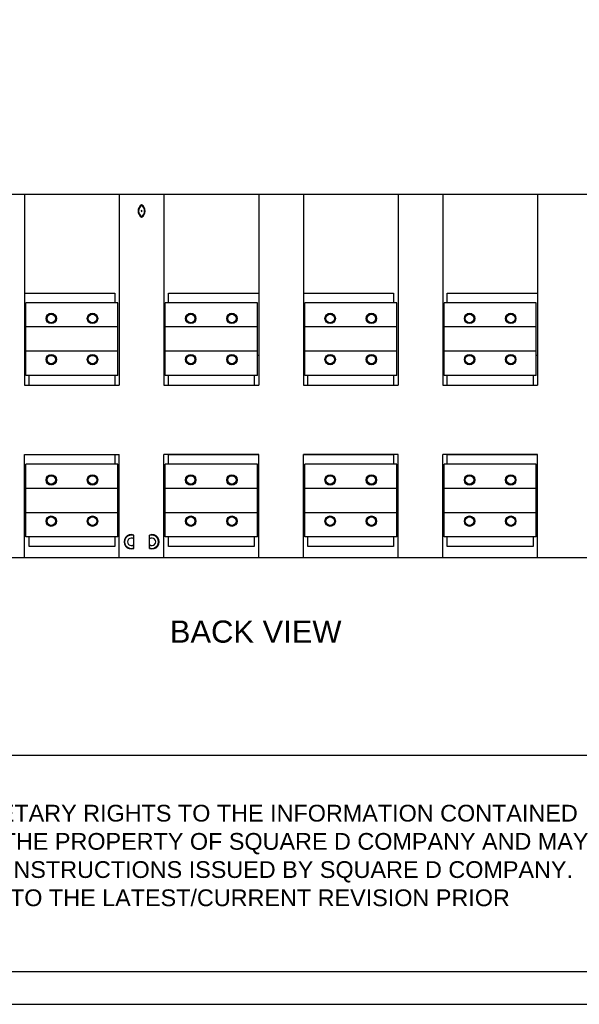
# Model space of a CAD drawing. Extents: x 0 to 17, y 0 to 11.
# Tile 1 of 29: x 3.4 to 6.5, y 0 to 5.3. Entities that reach past the tile are written whole.
import ezdxf
from ezdxf.enums import TextEntityAlignment as Align

# ---------------------------------------------------------------- set-up
doc = ezdxf.new("R2010")
doc.units = 0
doc.header["$LTSCALE"] = 0.935
doc.layers.get('0').update_dxf_attribs({"linetype": 'CONTINUOUS'})
doc.styles.add('TEXTSTYLE_0', font='arial.ttf', dxfattribs={"width": 0.8})

msp = doc.modelspace()

# ---------------------------------------------------------------- linework, layer by layer
at = {"color": 7, "linetype": 'CONTINUOUS'}
for p, q in [((0.9824444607, 4.3883569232), (7.2344129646, 4.3883569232)), ((3.4748985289, 4.3883569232), (3.4748985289, 3.3539081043)), ((3.9873657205, 4.3883569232), (3.9873657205, 3.3539081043)), ((4.2294917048, 4.3883569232), (4.2294917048, 3.3539081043)), ((4.7419588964, 4.3883569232), (4.7419588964, 3.3539081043)), ((4.9840848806, 4.3883569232), (4.9840848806, 3.3539081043)), ((5.4965520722, 4.3883569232), (5.4965520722, 3.3539081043)), ((5.7386780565, 4.3883569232), (5.7386780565, 3.3539081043)), ((6.2511452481, 4.3883569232), (6.2511452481, 3.3539081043)), ((3.4748985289, 3.8525957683), (3.9630875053, 3.8525957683)), ((3.9630875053, 3.8525957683), (3.9630875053, 3.80010233)), ((4.25376992, 3.80010233), (4.25376992, 3.8525957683)), ((4.25376992, 3.8525957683), (4.7419588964, 3.8525957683)), ((4.9840848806, 3.8525957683), (5.472273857, 3.8525957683)), ((5.472273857, 3.8525957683), (5.472273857, 3.80010233)), ((5.7629562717, 3.8525957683), (6.2511452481, 3.8525957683)), ((5.7629562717, 3.80010233), (5.7629562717, 3.8525957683)), ((3.4817882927, 3.4064015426), (3.4817882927, 3.80010233)), ((3.9804759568, 3.80010233), (3.4817882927, 3.80010233)), ((3.9804759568, 3.4064015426), (3.9804759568, 3.80010233)), ((4.2363814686, 3.4064015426), (4.2363814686, 3.80010233)), ((4.7350691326, 3.80010233), (4.2363814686, 3.80010233)), ((4.7350691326, 3.4064015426), (4.7350691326, 3.80010233)), ((5.4896623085, 3.80010233), (4.9909746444, 3.80010233)), ((4.9909746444, 3.4064015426), (4.9909746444, 3.80010233)), ((5.4896623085, 3.4064015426), (5.4896623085, 3.80010233)), ((6.2442554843, 3.80010233), (5.7455678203, 3.80010233)), ((5.7455678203, 3.4064015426), (5.7455678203, 3.80010233)), ((6.2442554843, 3.4064015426), (6.2442554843, 3.80010233)), ((3.9804759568, 3.6688687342), (3.4817882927, 3.6688687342)), ((4.7350691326, 3.6688687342), (4.2363814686, 3.6688687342)), ((5.4896623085, 3.6688687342), (4.9909746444, 3.6688687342)), ((6.2442554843, 3.6688687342), (5.7455678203, 3.6688687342)), ((3.9804759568, 3.5376351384), (3.4817882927, 3.5376351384)), ((4.7350691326, 3.5376351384), (4.2363814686, 3.5376351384)), ((5.4896623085, 3.5376351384), (4.9909746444, 3.5376351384)), ((6.2442554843, 3.5376351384), (5.7455678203, 3.5376351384)), ((3.4817882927, 3.5146692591), (3.4748985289, 3.5146692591)), ((4.7419588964, 3.5146692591), (4.7350691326, 3.5146692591)), ((4.9909746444, 3.5146692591), (4.9840848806, 3.5146692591)), ((6.2511452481, 3.5146692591), (6.2442554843, 3.5146692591)), ((3.9804759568, 3.4064015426), (3.4817882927, 3.4064015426)), ((3.4991767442, 3.3539081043), (3.4991767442, 3.4064015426)), ((3.9630875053, 3.4064015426), (3.9630875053, 3.3539081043)), ((4.7350691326, 3.4064015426), (4.2363814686, 3.4064015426)), ((4.25376992, 3.3539081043), (4.25376992, 3.4064015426)), ((4.7176806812, 3.4064015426), (4.7176806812, 3.3539081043)), ((5.4896623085, 3.4064015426), (4.9909746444, 3.4064015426)), ((5.0083630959, 3.3539081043), (5.0083630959, 3.4064015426)), ((5.472273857, 3.4064015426), (5.472273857, 3.3539081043)), ((6.2442554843, 3.4064015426), (5.7455678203, 3.4064015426)), ((5.7629562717, 3.3539081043), (5.7629562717, 3.4064015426)), ((6.2268670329, 3.4064015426), (6.2268670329, 3.3539081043)), ((3.4748985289, 3.3539081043), (3.9873657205, 3.3539081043)), ((4.2294917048, 3.3539081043), (4.7419588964, 3.3539081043)), ((4.9840848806, 3.3539081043), (5.4965520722, 3.3539081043)), ((5.7386780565, 3.3539081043), (6.2511452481, 3.3539081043)), ((3.4748985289, 2.4198529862), (3.4748985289, 2.9782519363)), ((3.4748985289, 2.9782519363), (3.9873657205, 2.9782519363)), ((3.4748985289, 2.9775957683), (3.9630875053, 2.9775957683)), ((3.9630875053, 2.9775957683), (3.9630875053, 2.92510233)), ((3.9873657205, 2.4198529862), (3.9873657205, 2.9782519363)), ((4.7419588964, 2.9782519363), (4.2294917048, 2.9782519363)), ((4.2294917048, 2.4198529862), (4.2294917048, 2.9782519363)), ((4.25376992, 2.9775957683), (4.7419588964, 2.9775957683)), ((4.25376992, 2.92510233), (4.25376992, 2.9775957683)), ((4.7419588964, 2.4198529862), (4.7419588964, 2.9782519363)), ((5.4965520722, 2.9782519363), (4.9840848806, 2.9782519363)), ((4.9840848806, 2.4198529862), (4.9840848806, 2.9782519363)), ((4.9840848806, 2.9775957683), (5.472273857, 2.9775957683)), ((5.472273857, 2.9775957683), (5.472273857, 2.92510233)), ((5.4965520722, 2.4198529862), (5.4965520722, 2.9782519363)), ((6.2511452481, 2.9782519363), (5.7386780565, 2.9782519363)), ((5.7386780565, 2.4198529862), (5.7386780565, 2.9782519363)), ((5.7629562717, 2.9775957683), (6.2511452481, 2.9775957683)), ((5.7629562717, 2.92510233), (5.7629562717, 2.9775957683)), ((6.2511452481, 2.4198529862), (6.2511452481, 2.9782519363)), ((3.4817882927, 2.5314015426), (3.4817882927, 2.92510233)), ((3.9804759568, 2.92510233), (3.4817882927, 2.92510233)), ((3.9804759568, 2.5314015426), (3.9804759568, 2.92510233)), ((4.7350691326, 2.92510233), (4.2363814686, 2.92510233)), ((4.2363814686, 2.5314015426), (4.2363814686, 2.92510233)), ((4.7350691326, 2.5314015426), (4.7350691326, 2.92510233)), ((5.4896623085, 2.92510233), (4.9909746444, 2.92510233)), ((4.9909746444, 2.5314015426), (4.9909746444, 2.92510233)), ((5.4896623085, 2.5314015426), (5.4896623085, 2.92510233)), ((6.2442554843, 2.92510233), (5.7455678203, 2.92510233)), ((5.7455678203, 2.5314015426), (5.7455678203, 2.92510233)), ((6.2442554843, 2.5314015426), (6.2442554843, 2.92510233)), ((3.9804759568, 2.7938687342), (3.4817882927, 2.7938687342)), ((4.7350691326, 2.7938687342), (4.2363814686, 2.7938687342)), ((5.4896623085, 2.7938687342), (4.9909746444, 2.7938687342)), ((6.2442554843, 2.7938687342), (5.7455678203, 2.7938687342)), ((3.4817882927, 2.6396692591), (3.4748985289, 2.6396692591)), ((3.9804759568, 2.6626351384), (3.4817882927, 2.6626351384)), ((4.7350691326, 2.6626351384), (4.2363814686, 2.6626351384)), ((4.7419588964, 2.6396692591), (4.7350691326, 2.6396692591)), ((4.9909746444, 2.6396692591), (4.9840848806, 2.6396692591)), ((5.4896623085, 2.6626351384), (4.9909746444, 2.6626351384)), ((6.2442554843, 2.6626351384), (5.7455678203, 2.6626351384)), ((6.2511452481, 2.6396692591), (6.2442554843, 2.6396692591)), ((3.9804759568, 2.5314015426), (3.4817882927, 2.5314015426)), ((3.4991767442, 2.4789081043), (3.4991767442, 2.5314015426)), ((3.9630875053, 2.5314015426), (3.9630875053, 2.4789081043)), ((4.065777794, 2.4684794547), (4.065777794, 2.5418301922)), ((4.1510796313, 2.4684794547), (4.1510796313, 2.5418301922)), ((4.7350691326, 2.5314015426), (4.2363814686, 2.5314015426)), ((4.25376992, 2.4789081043), (4.25376992, 2.5314015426)), ((4.7176806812, 2.5314015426), (4.7176806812, 2.4789081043)), ((5.4896623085, 2.5314015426), (4.9909746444, 2.5314015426)), ((5.0083630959, 2.4789081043), (5.0083630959, 2.5314015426)), ((5.472273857, 2.5314015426), (5.472273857, 2.4789081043)), ((6.2442554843, 2.5314015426), (5.7455678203, 2.5314015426)), ((5.7629562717, 2.4789081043), (5.7629562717, 2.5314015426)), ((6.2268670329, 2.5314015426), (6.2268670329, 2.4789081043)), ((3.9630875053, 2.4789081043), (3.4991767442, 2.4789081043)), ((4.7176806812, 2.4789081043), (4.25376992, 2.4789081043)), ((5.472273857, 2.4789081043), (5.0083630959, 2.4789081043)), ((6.2268670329, 2.4789081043), (5.7629562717, 2.4789081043)), ((1.0606644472, 2.4198529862), (7.1561929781, 2.4198529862)), ((0, 0), (17, 0))]:
    msp.add_line(p, q, dxfattribs=at)
at = {"color": 4, "linetype": 'CONTINUOUS'}
msp.add_line((0.2175, 1.3495840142), (16.7621628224, 1.3495840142), dxfattribs=at)
at = {"color": 7, "linetype": 'CONTINUOUS'}
for centre, radius in [((3.6195835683, 3.7148004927), 0.0282152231), ((3.6195835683, 3.7148004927), 0.0262467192), ((3.6195835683, 3.7148004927), 0.0229658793), ((3.8426806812, 3.7148004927), 0.0282152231), ((3.8426806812, 3.7148004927), 0.0262467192), ((3.8426806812, 3.7148004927), 0.0229658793), ((4.3741767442, 3.7148004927), 0.0282152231), ((4.3741767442, 3.7148004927), 0.0262467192), ((4.3741767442, 3.7148004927), 0.0229658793), ((4.597273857, 3.7148004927), 0.0282152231), ((4.597273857, 3.7148004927), 0.0262467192), ((4.597273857, 3.7148004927), 0.0229658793), ((5.12876992, 3.7148004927), 0.0282152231), ((5.12876992, 3.7148004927), 0.0262467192), ((5.12876992, 3.7148004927), 0.0229658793), ((5.3518670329, 3.7148004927), 0.0282152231), ((5.3518670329, 3.7148004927), 0.0262467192), ((5.3518670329, 3.7148004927), 0.0229658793), ((5.8833630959, 3.7148004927), 0.0282152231), ((5.8833630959, 3.7148004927), 0.0262467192), ((5.8833630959, 3.7148004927), 0.0229658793), ((6.1064602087, 3.7148004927), 0.0282152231), ((6.1064602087, 3.7148004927), 0.0262467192), ((6.1064602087, 3.7148004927), 0.0229658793), ((3.6195835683, 3.4917033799), 0.0282152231), ((3.8426806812, 3.4917033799), 0.0282152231), ((4.3741767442, 3.4917033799), 0.0282152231), ((4.597273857, 3.4917033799), 0.0282152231), ((5.12876992, 3.4917033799), 0.0282152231), ((5.3518670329, 3.4917033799), 0.0282152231), ((5.8833630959, 3.4917033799), 0.0282152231), ((6.1064602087, 3.4917033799), 0.0282152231), ((3.6195835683, 3.4917033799), 0.0262467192), ((3.6195835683, 3.4917033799), 0.0229658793), ((3.8426806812, 3.4917033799), 0.0262467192), ((3.8426806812, 3.4917033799), 0.0229658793), ((4.3741767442, 3.4917033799), 0.0262467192), ((4.3741767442, 3.4917033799), 0.0229658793), ((4.597273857, 3.4917033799), 0.0262467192), ((4.597273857, 3.4917033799), 0.0229658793), ((5.12876992, 3.4917033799), 0.0262467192), ((5.12876992, 3.4917033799), 0.0229658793), ((5.3518670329, 3.4917033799), 0.0262467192), ((5.3518670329, 3.4917033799), 0.0229658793), ((5.8833630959, 3.4917033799), 0.0262467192), ((5.8833630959, 3.4917033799), 0.0229658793), ((6.1064602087, 3.4917033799), 0.0262467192), ((6.1064602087, 3.4917033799), 0.0229658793), ((3.6195835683, 2.8398004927), 0.0282152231), ((3.6195835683, 2.8398004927), 0.0262467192), ((3.6195835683, 2.8398004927), 0.0229658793), ((3.8426806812, 2.8398004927), 0.0282152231), ((3.8426806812, 2.8398004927), 0.0262467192), ((3.8426806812, 2.8398004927), 0.0229658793), ((4.3741767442, 2.8398004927), 0.0282152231), ((4.3741767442, 2.8398004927), 0.0262467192), ((4.3741767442, 2.8398004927), 0.0229658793), ((4.597273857, 2.8398004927), 0.0282152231), ((4.597273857, 2.8398004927), 0.0262467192), ((4.597273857, 2.8398004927), 0.0229658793), ((5.12876992, 2.8398004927), 0.0282152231), ((5.12876992, 2.8398004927), 0.0262467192), ((5.12876992, 2.8398004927), 0.0229658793), ((5.3518670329, 2.8398004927), 0.0282152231), ((5.3518670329, 2.8398004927), 0.0262467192), ((5.3518670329, 2.8398004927), 0.0229658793), ((5.8833630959, 2.8398004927), 0.0282152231), ((5.8833630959, 2.8398004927), 0.0262467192), ((5.8833630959, 2.8398004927), 0.0229658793), ((6.1064602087, 2.8398004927), 0.0282152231), ((6.1064602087, 2.8398004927), 0.0262467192), ((6.1064602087, 2.8398004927), 0.0229658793), ((3.6195835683, 2.6167033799), 0.0282152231), ((3.6195835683, 2.6167033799), 0.0262467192), ((3.6195835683, 2.6167033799), 0.0229658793), ((3.8426806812, 2.6167033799), 0.0282152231), ((3.8426806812, 2.6167033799), 0.0262467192), ((3.8426806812, 2.6167033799), 0.0229658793), ((4.3741767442, 2.6167033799), 0.0282152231), ((4.3741767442, 2.6167033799), 0.0262467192), ((4.3741767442, 2.6167033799), 0.0229658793), ((4.597273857, 2.6167033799), 0.0282152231), ((4.597273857, 2.6167033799), 0.0262467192), ((4.597273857, 2.6167033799), 0.0229658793), ((5.12876992, 2.6167033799), 0.0282152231), ((5.12876992, 2.6167033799), 0.0262467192), ((5.12876992, 2.6167033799), 0.0229658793), ((5.3518670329, 2.6167033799), 0.0282152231), ((5.3518670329, 2.6167033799), 0.0262467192), ((5.3518670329, 2.6167033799), 0.0229658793), ((5.8833630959, 2.6167033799), 0.0282152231), ((5.8833630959, 2.6167033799), 0.0262467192), ((5.8833630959, 2.6167033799), 0.0229658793), ((6.1064602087, 2.6167033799), 0.0282152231), ((6.1064602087, 2.6167033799), 0.0262467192), ((6.1064602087, 2.6167033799), 0.0229658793)]:
    msp.add_circle(centre, radius, dxfattribs=at)
for centre, radius, start, end in [((4.128113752, 4.2964934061), 0.0389526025, 120.3551713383, 239.6448286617), ((4.128113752, 4.2964934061), 0.0360892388, 123.0557311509, 236.9442688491), ((4.0887436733, 4.2964934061), 0.0389526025, 300.3551713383, 59.6448286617), ((4.0887436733, 4.2964934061), 0.0360892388, 303.0557311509, 56.9442688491), ((4.128113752, 4.2964934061), 0.0203412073, 165.407449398, 194.592550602), ((4.0887436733, 4.2964934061), 0.0203412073, 345.407449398, 14.592550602), ((4.0526544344, 2.5051548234), 0.0389526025, 70.3115266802, 289.6884733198), ((4.0526544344, 2.5051548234), 0.0360892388, 68.6763137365, 291.3236862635), ((4.0526544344, 2.5051548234), 0.0203412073, 49.8222304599, 310.1777695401), ((4.1642029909, 2.5051548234), 0.0389526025, 250.3115266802, 109.6884733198), ((4.1642029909, 2.5051548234), 0.0360892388, 248.6763137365, 111.3236862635), ((4.1642029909, 2.5051548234), 0.0203412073, 229.8222304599, 130.1777695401)]:
    msp.add_arc(centre, radius, start, end, dxfattribs=at)
at = {"color": 4, "linetype": 'CONTINUOUS'}
msp.add_open_spline([(0.2175, 10.8), (0.2175006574, 10.8000004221), (0.2175042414, 10.7999998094), (0.2175090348, 10.8000001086), (0.2175185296, 10.7999999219), (0.2175315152, 10.8000000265), (0.2175473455, 10.7999999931), (0.2175683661, 10.800000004), (0.2175946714, 10.7999999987), (0.2176367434, 10.8000000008), (0.217689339, 10.7999999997), (0.2177524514, 10.8000000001), (0.2178155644, 10.8), (0.2178997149, 10.8), (0.218004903, 10.8), (0.2181311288, 10.8), (0.2182994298, 10.8), (0.2185098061, 10.8), (0.2187622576, 10.8), (0.2190147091, 10.8), (0.2192671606, 10.8), (0.2196037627, 10.8), (0.2200245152, 10.8), (0.2205294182, 10.8), (0.2210343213, 10.8), (0.2217075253, 10.8), (0.2225490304, 10.8), (0.2235588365, 10.8), (0.2245686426, 10.8), (0.2255784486, 10.8), (0.2265882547, 10.8), (0.2279346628, 10.8), (0.229617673, 10.8), (0.2316372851, 10.8), (0.2336568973, 10.8), (0.2356765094, 10.8), (0.2376961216, 10.8), (0.2397157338, 10.8), (0.24240855, 10.8), (0.2457745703, 10.8), (0.2498137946, 10.8), (0.2538530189, 10.8), (0.2578922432, 10.8), (0.2619314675, 10.8), (0.2673171, 10.8), (0.2740491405, 10.8), (0.2821275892, 10.8), (0.2902060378, 10.8), (0.2982844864, 10.8), (0.3063629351, 10.8), (0.3144413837, 10.8), (0.3225198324, 10.8), (0.3332910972, 10.8), (0.3467551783, 10.8), (0.3629120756, 10.8), (0.3790689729, 10.8), (0.3952258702, 10.8), (0.4113827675, 10.8), (0.4275396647, 10.8), (0.4490821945, 10.8), (0.4760103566, 10.8), (0.5083241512, 10.8), (0.5406379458, 10.8), (0.5729517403, 10.8), (0.6052655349, 10.8), (0.6375793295, 10.8), (0.6698931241, 10.8), (0.7022069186, 10.8), (0.7452919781, 10.8), (0.7991483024, 10.8), (0.8637758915, 10.8), (0.9284034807, 10.8), (0.9930310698, 10.8), (1.057658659, 10.8), (1.1222862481, 10.8), (1.1869138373, 10.8), (1.2730839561, 10.8), (1.3807966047, 10.8), (1.510051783, 10.8), (1.6393069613, 10.8), (1.7685621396, 10.8), (1.8978173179, 10.8), (2.0270724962, 10.8), (2.1563276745, 10.8), (2.2855828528, 10.8), (2.4148380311, 10.8), (2.5871782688, 10.8), (2.802603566, 10.8), (3.0611139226, 10.8), (3.3196242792, 10.8), (3.5781346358, 10.8), (3.8366449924, 10.8), (4.095155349, 10.8), (4.3536657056, 10.8), (4.6121760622, 10.8), (4.9568565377, 10.8), (5.387707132, 10.8), (5.9047278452, 10.8), (6.4217485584, 10.8), (6.9387692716, 10.8), (7.4557899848, 10.8), (7.972810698, 10.8), (8.4898314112, 10.8), (9.0068521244, 10.8), (9.5238728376, 10.8), (10.0408935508, 10.8), (10.557914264, 10.8), (11.0749349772, 10.8), (11.5919556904, 10.8), (12.0228062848, 10.8), (12.3674867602, 10.8), (12.6259971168, 10.8), (12.8845074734, 10.8), (13.14301783, 10.8), (13.4015281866, 10.8), (13.6600385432, 10.8), (13.9185488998, 10.8), (14.1770592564, 10.8), (14.3924845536, 10.8), (14.5648247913, 10.8), (14.6940799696, 10.8), (14.8233351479, 10.8), (14.9525903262, 10.8), (15.0818455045, 10.8), (15.2111006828, 10.8), (15.3403558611, 10.8), (15.4696110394, 10.8), (15.5988662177, 10.8), (15.7065788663, 10.8), (15.7927489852, 10.8), (15.8573765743, 10.8), (15.9220041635, 10.8), (15.9866317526, 10.8), (16.0512593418, 10.8), (16.1158869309, 10.8), (16.1805145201, 10.8), (16.2343708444, 10.8), (16.2774559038, 10.8), (16.3097696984, 10.8), (16.342083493, 10.8), (16.3743972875, 10.8), (16.4067110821, 10.8), (16.4390248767, 10.8), (16.4713386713, 10.8), (16.5036524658, 10.8), (16.530580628, 10.8), (16.5521231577, 10.8), (16.568280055, 10.8), (16.5844369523, 10.8), (16.6005938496, 10.8), (16.6167507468, 10.8), (16.6329076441, 10.8), (16.6463717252, 10.8), (16.6571429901, 10.8), (16.6652214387, 10.8), (16.6732998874, 10.8), (16.681378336, 10.8), (16.6894567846, 10.8), (16.6975352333, 10.8), (16.7056136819, 10.8), (16.7123457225, 10.8), (16.7177313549, 10.8), (16.7217705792, 10.8), (16.7258098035, 10.8), (16.7298490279, 10.8), (16.7338882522, 10.8), (16.7372542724, 10.8), (16.7399470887, 10.8), (16.7419667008, 10.8), (16.743986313, 10.8), (16.7460059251, 10.8), (16.7480255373, 10.8), (16.7500451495, 10.8), (16.7517281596, 10.8), (16.7530745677, 10.8), (16.7540843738, 10.8), (16.7550941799, 10.8), (16.7561039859, 10.8), (16.757113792, 10.8), (16.7579552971, 10.8), (16.7586285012, 10.8), (16.7591334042, 10.8), (16.7596383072, 10.8), (16.7600590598, 10.8), (16.7603956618, 10.8), (16.7606481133, 10.8), (16.7609005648, 10.8), (16.7611530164, 10.8), (16.7613633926, 10.8), (16.7615316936, 10.8), (16.7616579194, 10.8), (16.7617631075, 10.8), (16.761847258, 10.8), (16.761910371, 10.8000000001), (16.7619734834, 10.7999999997), (16.7620260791, 10.8000000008), (16.762068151, 10.7999999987), (16.7620944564, 10.800000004), (16.762115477, 10.7999999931), (16.7621313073, 10.8000000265), (16.7621442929, 10.7999999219), (16.7621537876, 10.8000001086), (16.7621585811, 10.7999998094), (16.762163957, 10.8000007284), (16.7621625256, 10.7999972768), (16.7621629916, 10.7999941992), (16.7621627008, 10.799988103), (16.7621628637, 10.7999797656), (16.7621628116, 10.7999696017), (16.7621628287, 10.7999561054), (16.7621628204, 10.7999392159), (16.7621628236, 10.7999122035), (16.762162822, 10.7998784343), (16.7621628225, 10.7998379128), (16.7621628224, 10.7997973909), (16.7621628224, 10.7997433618), (16.7621628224, 10.7996758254), (16.7621628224, 10.7995947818), (16.7621628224, 10.7994867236), (16.7621628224, 10.7993516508), (16.7621628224, 10.7991895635), (16.7621628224, 10.7990274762), (16.7621628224, 10.7988653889), (16.7621628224, 10.7986492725), (16.7621628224, 10.798379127), (16.7621628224, 10.7980549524), (16.7621628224, 10.7977307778), (16.7621628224, 10.797298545), (16.7621628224, 10.796758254), (16.7621628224, 10.7961099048), (16.7621628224, 10.7954615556), (16.7621628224, 10.7948132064), (16.7621628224, 10.7941648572), (16.7621628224, 10.7933003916), (16.7621628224, 10.7922198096), (16.7621628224, 10.7909231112), (16.7621628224, 10.7896264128), (16.7621628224, 10.7883297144), (16.7621628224, 10.787033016), (16.7621628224, 10.7857363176), (16.7621628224, 10.7840073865), (16.7621628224, 10.7818462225), (16.7621628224, 10.7792528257), (16.7621628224, 10.7766594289), (16.7621628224, 10.7740660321), (16.7621628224, 10.7714726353), (16.7621628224, 10.7680147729), (16.7621628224, 10.7636924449), (16.7621628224, 10.7585056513), (16.7621628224, 10.7533188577), (16.7621628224, 10.7481320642), (16.7621628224, 10.7429452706), (16.7621628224, 10.737758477), (16.7621628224, 10.7325716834), (16.7621628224, 10.7256559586), (16.7621628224, 10.7170113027), (16.7621628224, 10.7066377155), (16.7621628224, 10.6962641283), (16.7621628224, 10.6858905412), (16.7621628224, 10.675516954), (16.7621628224, 10.6651433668), (16.7621628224, 10.6513119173), (16.7621628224, 10.6340226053), (16.7621628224, 10.613275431), (16.7621628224, 10.5925282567), (16.7621628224, 10.5717810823), (16.7621628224, 10.551033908), (16.7621628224, 10.5302867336), (16.7621628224, 10.5095395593), (16.7621628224, 10.488792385), (16.7621628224, 10.4611294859), (16.7621628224, 10.426550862), (16.7621628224, 10.3850565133), (16.7621628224, 10.3435621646), (16.7621628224, 10.302067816), (16.7621628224, 10.2605734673), (16.7621628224, 10.2190791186), (16.7621628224, 10.17758477), (16.7621628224, 10.1222589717), (16.7621628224, 10.0531017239), (16.7621628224, 9.9701130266), (16.7621628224, 9.8871243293), (16.7621628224, 9.8041356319), (16.7621628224, 9.7211469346), (16.7621628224, 9.6381582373), (16.7621628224, 9.5551695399), (16.7621628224, 9.4721808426), (16.7621628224, 9.3891921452), (16.7621628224, 9.2785405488), (16.7621628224, 9.1402260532), (16.7621628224, 8.9742486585), (16.7621628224, 8.8082712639), (16.7621628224, 8.6422938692), (16.7621628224, 8.4763164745), (16.7621628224, 8.3103390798), (16.7621628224, 8.1443616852), (16.7621628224, 7.9783842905), (16.7621628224, 7.7570810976), (16.7621628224, 7.4804521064), (16.7621628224, 7.1484973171), (16.7621628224, 6.8165425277), (16.7621628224, 6.4845877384), (16.7621628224, 6.152632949), (16.7621628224, 5.8206781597), (16.7621628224, 5.4887233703), (16.7621628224, 5.156768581), (16.7621628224, 4.8248137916), (16.7621628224, 4.4928590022), (16.7621628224, 4.1609042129), (16.7621628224, 3.8289494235), (16.7621628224, 3.4969946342), (16.7621628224, 3.220365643), (16.7621628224, 2.9990624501), (16.7621628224, 2.8330850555), (16.7621628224, 2.6671076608), (16.7621628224, 2.5011302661), (16.7621628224, 2.3351528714), (16.7621628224, 2.1691754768), (16.7621628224, 2.0031980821), (16.7621628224, 1.8372206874), (16.7621628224, 1.6989061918), (16.7621628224, 1.5882545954), (16.7621628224, 1.505265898), (16.7621628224, 1.4222772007), (16.7621628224, 1.3392885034), (16.7621628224, 1.256299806), (16.7621628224, 1.1733111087), (16.7621628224, 1.0903224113), (16.7621628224, 1.007333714), (16.7621628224, 0.9243450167), (16.7621628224, 0.8551877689), (16.7621628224, 0.7998619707), (16.7621628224, 0.758367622), (16.7621628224, 0.7168732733), (16.7621628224, 0.6753789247), (16.7621628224, 0.633884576), (16.7621628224, 0.5923902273), (16.7621628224, 0.5508958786), (16.7621628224, 0.5163172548), (16.7621628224, 0.4886543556), (16.7621628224, 0.4679071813), (16.7621628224, 0.447160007), (16.7621628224, 0.4264128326), (16.7621628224, 0.4056656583), (16.7621628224, 0.384918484), (16.7621628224, 0.3641713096), (16.7621628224, 0.3434241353), (16.7621628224, 0.3261348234), (16.7621628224, 0.3123033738), (16.7621628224, 0.3019297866), (16.7621628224, 0.2915561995), (16.7621628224, 0.2811826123), (16.7621628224, 0.2708090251), (16.7621628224, 0.260435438), (16.7621628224, 0.251790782), (16.7621628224, 0.2448750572), (16.7621628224, 0.2396882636), (16.7621628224, 0.23450147), (16.7621628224, 0.2293146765), (16.7621628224, 0.2241278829), (16.7621628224, 0.2189410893), (16.7621628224, 0.2137542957), (16.7621628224, 0.2094319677), (16.7621628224, 0.2059741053), (16.7621628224, 0.2033807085), (16.7621628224, 0.2007873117), (16.7621628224, 0.198193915), (16.7621628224, 0.1956005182), (16.7621628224, 0.1934393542), (16.7621628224, 0.191710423), (16.7621628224, 0.1904137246), (16.7621628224, 0.1891170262), (16.7621628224, 0.1878203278), (16.7621628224, 0.1865236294), (16.7621628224, 0.185226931), (16.7621628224, 0.184146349), (16.7621628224, 0.1832818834), (16.7621628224, 0.1826335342), (16.7621628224, 0.181985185), (16.7621628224, 0.1813368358), (16.7621628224, 0.1806884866), (16.7621628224, 0.1801481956), (16.7621628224, 0.1797159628), (16.7621628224, 0.1793917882), (16.7621628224, 0.1790676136), (16.7621628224, 0.1787974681), (16.7621628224, 0.1785813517), (16.7621628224, 0.1784192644), (16.7621628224, 0.1782571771), (16.7621628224, 0.1780950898), (16.7621628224, 0.1779600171), (16.7621628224, 0.1778519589), (16.7621628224, 0.1777709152), (16.7621628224, 0.1777033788), (16.7621628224, 0.1776493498), (16.7621628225, 0.1776088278), (16.762162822, 0.1775683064), (16.7621628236, 0.1775345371), (16.7621628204, 0.1775075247), (16.7621628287, 0.1774906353), (16.7621628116, 0.1774771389), (16.7621628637, 0.177466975), (16.7621627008, 0.1774586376), (16.7621629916, 0.1774525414), (16.7621625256, 0.1774494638), (16.762163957, 0.1774460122), (16.7621585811, 0.1774469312), (16.7621537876, 0.177446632), (16.7621442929, 0.1774468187), (16.7621313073, 0.1774467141), (16.762115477, 0.1774467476), (16.7620944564, 0.1774467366), (16.762068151, 0.1774467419), (16.7620260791, 0.1774467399), (16.7619734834, 0.1774467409), (16.761910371, 0.1774467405), (16.761847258, 0.1774467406), (16.7617631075, 0.1774467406), (16.7616579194, 0.1774467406), (16.7615316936, 0.1774467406), (16.7613633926, 0.1774467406), (16.7611530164, 0.1774467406), (16.7609005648, 0.1774467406), (16.7606481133, 0.1774467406), (16.7603956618, 0.1774467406), (16.7600590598, 0.1774467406), (16.7596383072, 0.1774467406), (16.7591334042, 0.1774467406), (16.7586285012, 0.1774467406), (16.7579552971, 0.1774467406), (16.757113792, 0.1774467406), (16.7561039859, 0.1774467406), (16.7550941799, 0.1774467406), (16.7540843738, 0.1774467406), (16.7530745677, 0.1774467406), (16.7517281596, 0.1774467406), (16.7500451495, 0.1774467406), (16.7480255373, 0.1774467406), (16.7460059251, 0.1774467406), (16.743986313, 0.1774467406), (16.7419667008, 0.1774467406), (16.7399470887, 0.1774467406), (16.7372542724, 0.1774467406), (16.7338882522, 0.1774467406), (16.7298490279, 0.1774467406), (16.7258098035, 0.1774467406), (16.7217705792, 0.1774467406), (16.7177313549, 0.1774467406), (16.7123457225, 0.1774467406), (16.7056136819, 0.1774467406), (16.6975352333, 0.1774467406), (16.6894567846, 0.1774467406), (16.681378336, 0.1774467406), (16.6732998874, 0.1774467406), (16.6652214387, 0.1774467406), (16.6571429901, 0.1774467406), (16.6463717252, 0.1774467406), (16.6329076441, 0.1774467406), (16.6167507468, 0.1774467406), (16.6005938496, 0.1774467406), (16.5844369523, 0.1774467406), (16.568280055, 0.1774467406), (16.5521231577, 0.1774467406), (16.530580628, 0.1774467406), (16.5036524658, 0.1774467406), (16.4713386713, 0.1774467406), (16.4390248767, 0.1774467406), (16.4067110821, 0.1774467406), (16.3743972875, 0.1774467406), (16.342083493, 0.1774467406), (16.3097696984, 0.1774467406), (16.2774559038, 0.1774467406), (16.2343708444, 0.1774467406), (16.1805145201, 0.1774467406), (16.1158869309, 0.1774467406), (16.0512593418, 0.1774467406), (15.9866317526, 0.1774467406), (15.9220041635, 0.1774467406), (15.8573765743, 0.1774467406), (15.7927489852, 0.1774467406), (15.7065788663, 0.1774467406), (15.5988662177, 0.1774467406), (15.4696110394, 0.1774467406), (15.3403558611, 0.1774467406), (15.2111006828, 0.1774467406), (15.0818455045, 0.1774467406), (14.9525903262, 0.1774467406), (14.8233351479, 0.1774467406), (14.6940799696, 0.1774467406), (14.5648247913, 0.1774467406), (14.3924845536, 0.1774467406), (14.1770592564, 0.1774467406), (13.9185488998, 0.1774467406), (13.6600385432, 0.1774467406), (13.4015281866, 0.1774467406), (13.14301783, 0.1774467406), (12.8845074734, 0.1774467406), (12.6259971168, 0.1774467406), (12.3674867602, 0.1774467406), (12.0228062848, 0.1774467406), (11.5919556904, 0.1774467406), (11.0749349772, 0.1774467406), (10.557914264, 0.1774467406), (10.0408935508, 0.1774467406), (9.5238728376, 0.1774467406), (9.0068521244, 0.1774467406), (8.4898314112, 0.1774467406), (7.972810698, 0.1774467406), (7.4557899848, 0.1774467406), (6.9387692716, 0.1774467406), (6.4217485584, 0.1774467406), (5.9047278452, 0.1774467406), (5.387707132, 0.1774467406), (4.9568565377, 0.1774467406), (4.6121760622, 0.1774467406), (4.3536657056, 0.1774467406), (4.095155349, 0.1774467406), (3.8366449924, 0.1774467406), (3.5781346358, 0.1774467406), (3.3196242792, 0.1774467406), (3.0611139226, 0.1774467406), (2.802603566, 0.1774467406), (2.5871782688, 0.1774467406), (2.4148380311, 0.1774467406), (2.2855828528, 0.1774467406), (2.1563276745, 0.1774467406), (2.0270724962, 0.1774467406), (1.8978173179, 0.1774467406), (1.7685621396, 0.1774467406), (1.6393069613, 0.1774467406), (1.510051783, 0.1774467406), (1.3807966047, 0.1774467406), (1.2730839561, 0.1774467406), (1.1869138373, 0.1774467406), (1.1222862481, 0.1774467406), (1.057658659, 0.1774467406), (0.9930310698, 0.1774467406), (0.9284034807, 0.1774467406), (0.8637758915, 0.1774467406), (0.7991483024, 0.1774467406), (0.7452919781, 0.1774467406), (0.7022069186, 0.1774467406), (0.6698931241, 0.1774467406), (0.6375793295, 0.1774467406), (0.6052655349, 0.1774467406), (0.5729517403, 0.1774467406), (0.5406379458, 0.1774467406), (0.5083241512, 0.1774467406), (0.4760103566, 0.1774467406), (0.4490821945, 0.1774467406), (0.4275396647, 0.1774467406), (0.4113827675, 0.1774467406), (0.3952258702, 0.1774467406), (0.3790689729, 0.1774467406), (0.3629120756, 0.1774467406), (0.3467551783, 0.1774467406), (0.3332910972, 0.1774467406), (0.3225198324, 0.1774467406), (0.3144413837, 0.1774467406), (0.3063629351, 0.1774467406), (0.2982844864, 0.1774467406), (0.2902060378, 0.1774467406), (0.2821275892, 0.1774467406), (0.2740491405, 0.1774467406), (0.2673171, 0.1774467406), (0.2619314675, 0.1774467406), (0.2578922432, 0.1774467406), (0.2538530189, 0.1774467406), (0.2498137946, 0.1774467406), (0.2457745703, 0.1774467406), (0.24240855, 0.1774467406), (0.2397157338, 0.1774467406), (0.2376961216, 0.1774467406), (0.2356765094, 0.1774467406), (0.2336568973, 0.1774467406), (0.2316372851, 0.1774467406), (0.229617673, 0.1774467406), (0.2279346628, 0.1774467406), (0.2265882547, 0.1774467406), (0.2255784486, 0.1774467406), (0.2245686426, 0.1774467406), (0.2235588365, 0.1774467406), (0.2225490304, 0.1774467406), (0.2217075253, 0.1774467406), (0.2210343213, 0.1774467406), (0.2205294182, 0.1774467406), (0.2200245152, 0.1774467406), (0.2196037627, 0.1774467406), (0.2192671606, 0.1774467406), (0.2190147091, 0.1774467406), (0.2187622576, 0.1774467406), (0.2185098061, 0.1774467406), (0.2182994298, 0.1774467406), (0.2181311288, 0.1774467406), (0.218004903, 0.1774467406), (0.2178997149, 0.1774467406), (0.2178155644, 0.1774467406), (0.2177524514, 0.1774467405), (0.217689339, 0.1774467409), (0.2176367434, 0.1774467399), (0.2175946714, 0.1774467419), (0.2175683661, 0.1774467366), (0.2175473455, 0.1774467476), (0.2175315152, 0.1774467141), (0.2175185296, 0.1774468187), (0.2175090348, 0.177446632), (0.2175042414, 0.1774469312), (0.2174988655, 0.1774460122), (0.2175002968, 0.1774494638), (0.2174998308, 0.1774525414), (0.2175001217, 0.1774586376), (0.2174999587, 0.177466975), (0.2175000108, 0.1774771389), (0.2174999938, 0.1774906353), (0.2175000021, 0.1775075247), (0.2174999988, 0.1775345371), (0.2175000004, 0.1775683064), (0.2174999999, 0.1776088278), (0.2175, 0.1776493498), (0.2175, 0.1777033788), (0.2175, 0.1777709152), (0.2175, 0.1778519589), (0.2175, 0.1779600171), (0.2175, 0.1780950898), (0.2175, 0.1782571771), (0.2175, 0.1784192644), (0.2175, 0.1785813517), (0.2175, 0.1787974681), (0.2175, 0.1790676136), (0.2175, 0.1793917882), (0.2175, 0.1797159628), (0.2175, 0.1801481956), (0.2175, 0.1806884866), (0.2175, 0.1813368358), (0.2175, 0.181985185), (0.2175, 0.1826335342), (0.2175, 0.1832818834), (0.2175, 0.184146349), (0.2175, 0.185226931), (0.2175, 0.1865236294), (0.2175, 0.1878203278), (0.2175, 0.1891170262), (0.2175, 0.1904137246), (0.2175, 0.191710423), (0.2175, 0.1934393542), (0.2175, 0.1956005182), (0.2175, 0.198193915), (0.2175, 0.2007873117), (0.2175, 0.2033807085), (0.2175, 0.2059741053), (0.2175, 0.2094319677), (0.2175, 0.2137542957), (0.2175, 0.2189410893), (0.2175, 0.2241278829), (0.2175, 0.2293146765), (0.2175, 0.23450147), (0.2175, 0.2396882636), (0.2175, 0.2448750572), (0.2175, 0.251790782), (0.2175, 0.260435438), (0.2175, 0.2708090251), (0.2175, 0.2811826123), (0.2175, 0.2915561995), (0.2175, 0.3019297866), (0.2175, 0.3123033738), (0.2175, 0.3261348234), (0.2175, 0.3434241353), (0.2175, 0.3641713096), (0.2175, 0.384918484), (0.2175, 0.4056656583), (0.2175, 0.4264128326), (0.2175, 0.447160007), (0.2175, 0.4679071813), (0.2175, 0.4886543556), (0.2175, 0.5163172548), (0.2175, 0.5508958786), (0.2175, 0.5923902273), (0.2175, 0.633884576), (0.2175, 0.6753789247), (0.2175, 0.7168732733), (0.2175, 0.758367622), (0.2175, 0.7998619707), (0.2175, 0.8551877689), (0.2175, 0.9243450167), (0.2175, 1.007333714), (0.2175, 1.0903224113), (0.2175, 1.1733111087), (0.2175, 1.256299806), (0.2175, 1.3392885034), (0.2175, 1.4222772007), (0.2175, 1.505265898), (0.2175, 1.5882545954), (0.2175, 1.6989061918), (0.2175, 1.8372206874), (0.2175, 2.0031980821), (0.2175, 2.1691754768), (0.2175, 2.3351528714), (0.2175, 2.5011302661), (0.2175, 2.6671076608), (0.2175, 2.8330850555), (0.2175, 2.9990624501), (0.2175, 3.220365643), (0.2175, 3.4969946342), (0.2175, 3.8289494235), (0.2175, 4.1609042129), (0.2175, 4.4928590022), (0.2175, 4.8248137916), (0.2175, 5.156768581), (0.2175, 5.4887233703), (0.2175, 5.8206781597), (0.2175, 6.152632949), (0.2175, 6.4845877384), (0.2175, 6.8165425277), (0.2175, 7.1484973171), (0.2175, 7.4804521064), (0.2175, 7.7570810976), (0.2175, 7.9783842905), (0.2175, 8.1443616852), (0.2175, 8.3103390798), (0.2175, 8.4763164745), (0.2175, 8.6422938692), (0.2175, 8.8082712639), (0.2175, 8.9742486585), (0.2175, 9.1402260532), (0.2175, 9.2785405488), (0.2175, 9.3891921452), (0.2175, 9.4721808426), (0.2175, 9.5551695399), (0.2175, 9.6381582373), (0.2175, 9.7211469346), (0.2175, 9.8041356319), (0.2175, 9.8871243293), (0.2175, 9.9701130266), (0.2175, 10.0531017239), (0.2175, 10.1222589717), (0.2175, 10.17758477), (0.2175, 10.2190791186), (0.2175, 10.2605734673), (0.2175, 10.302067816), (0.2175, 10.3435621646), (0.2175, 10.3850565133), (0.2175, 10.426550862), (0.2175, 10.4611294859), (0.2175, 10.488792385), (0.2175, 10.5095395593), (0.2175, 10.5302867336), (0.2175, 10.551033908), (0.2175, 10.5717810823), (0.2175, 10.5925282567), (0.2175, 10.613275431), (0.2175, 10.6340226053), (0.2175, 10.6513119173), (0.2175, 10.6651433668), (0.2175, 10.675516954), (0.2175, 10.6858905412), (0.2175, 10.6962641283), (0.2175, 10.7066377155), (0.2175, 10.7170113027), (0.2175, 10.7256559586), (0.2175, 10.7325716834), (0.2175, 10.737758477), (0.2175, 10.7429452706), (0.2175, 10.7481320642), (0.2175, 10.7533188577), (0.2175, 10.7585056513), (0.2175, 10.7636924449), (0.2175, 10.7680147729), (0.2175, 10.7714726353), (0.2175, 10.7740660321), (0.2175, 10.7766594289), (0.2175, 10.7792528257), (0.2175, 10.7818462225), (0.2175, 10.7840073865), (0.2175, 10.7857363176), (0.2175, 10.787033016), (0.2175, 10.7883297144), (0.2175, 10.7896264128), (0.2175, 10.7909231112), (0.2175, 10.7922198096), (0.2175, 10.7933003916), (0.2175, 10.7941648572), (0.2175, 10.7948132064), (0.2175, 10.7954615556), (0.2175, 10.7961099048), (0.2175, 10.796758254), (0.2175, 10.797298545), (0.2175, 10.7977307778), (0.2175, 10.7980549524), (0.2175, 10.798379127), (0.2175, 10.7986492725), (0.2175, 10.7988653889), (0.2175, 10.7990274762), (0.2175, 10.7991895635), (0.2175, 10.7993516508), (0.2175, 10.7994867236), (0.2175, 10.7995947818), (0.2175, 10.7996758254), (0.2175, 10.7997433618), (0.2175, 10.7997973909), (0.2174999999, 10.7998379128), (0.2175000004, 10.7998784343), (0.2174999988, 10.7999122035), (0.2175000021, 10.7999392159), (0.2174999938, 10.7999561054), (0.2175000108, 10.7999696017), (0.2174999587, 10.7999797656), (0.2175001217, 10.799988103), (0.2174998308, 10.7999941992), (0.2175002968, 10.7999972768), (0.2174993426, 10.7999995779), (0.2175, 10.8)], degree=3, knots=[0, 0, 0, 0, 5.96e-08, 1.192e-07, 2.384e-07, 4.768e-07, 7.153e-07, 9.537e-07, 1.4305e-06, 1.9073e-06, 2.861e-06, 3.8147e-06, 4.7684e-06, 5.722e-06, 7.6294e-06, 9.5367e-06, 1.14441e-05, 1.52588e-05, 1.90735e-05, 2.28882e-05, 2.67029e-05, 3.05176e-05, 3.8147e-05, 4.57764e-05, 5.34058e-05, 6.10352e-05, 7.62939e-05, 9.15527e-05, 0.0001068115, 0.0001220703, 0.0001373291, 0.0001525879, 0.0001831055, 0.000213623, 0.0002441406, 0.0002746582, 0.0003051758, 0.0003356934, 0.0003662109, 0.0004272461, 0.0004882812, 0.0005493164, 0.0006103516, 0.0006713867, 0.0007324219, 0.0008544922, 0.0009765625, 0.0010986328, 0.0012207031, 0.0013427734, 0.0014648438, 0.0015869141, 0.0017089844, 0.001953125, 0.0021972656, 0.0024414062, 0.0026855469, 0.0029296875, 0.0031738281, 0.0034179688, 0.00390625, 0.0043945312, 0.0048828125, 0.0053710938, 0.005859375, 0.0063476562, 0.0068359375, 0.0073242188, 0.0078125, 0.0087890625, 0.009765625, 0.0107421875, 0.01171875, 0.0126953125, 0.013671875, 0.0146484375, 0.015625, 0.017578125, 0.01953125, 0.021484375, 0.0234375, 0.025390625, 0.02734375, 0.029296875, 0.03125, 0.033203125, 0.03515625, 0.0390625, 0.04296875, 0.046875, 0.05078125, 0.0546875, 0.05859375, 0.0625, 0.06640625, 0.0703125, 0.078125, 0.0859375, 0.09375, 0.1015625, 0.109375, 0.1171875, 0.125, 0.1328125, 0.140625, 0.1484375, 0.15625, 0.1640625, 0.171875, 0.1796875, 0.18359375, 0.1875, 0.19140625, 0.1953125, 0.19921875, 0.203125, 0.20703125, 0.2109375, 0.21484375, 0.216796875, 0.21875, 0.220703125, 0.22265625, 0.224609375, 0.2265625, 0.228515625, 0.23046875, 0.232421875, 0.234375, 0.2353515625, 0.236328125, 0.2373046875, 0.23828125, 0.2392578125, 0.240234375, 0.2412109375, 0.2421875, 0.2426757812, 0.2431640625, 0.2436523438, 0.244140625, 0.2446289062, 0.2451171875, 0.2456054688, 0.24609375, 0.2465820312, 0.2468261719, 0.2470703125, 0.2473144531, 0.2475585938, 0.2478027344, 0.248046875, 0.2482910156, 0.2484130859, 0.2485351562, 0.2486572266, 0.2487792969, 0.2489013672, 0.2490234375, 0.2491455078, 0.2492675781, 0.2493286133, 0.2493896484, 0.2494506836, 0.2495117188, 0.2495727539, 0.2496337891, 0.2496643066, 0.2496948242, 0.2497253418, 0.2497558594, 0.249786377, 0.2498168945, 0.2498474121, 0.2498626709, 0.2498779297, 0.2498931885, 0.2499084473, 0.2499237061, 0.2499389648, 0.2499465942, 0.2499542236, 0.249961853, 0.2499694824, 0.2499732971, 0.2499771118, 0.2499809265, 0.2499847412, 0.2499885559, 0.2499904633, 0.2499923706, 0.249994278, 0.2499952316, 0.2499961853, 0.249997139, 0.2499980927, 0.2499985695, 0.2499990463, 0.2499992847, 0.2499995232, 0.2499997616, 0.2499998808, 0.2499999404, 0.25, 0.2500000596, 0.2500001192, 0.2500002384, 0.2500004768, 0.2500007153, 0.2500009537, 0.2500014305, 0.2500019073, 0.250002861, 0.2500038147, 0.2500047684, 0.250005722, 0.2500076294, 0.2500095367, 0.2500114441, 0.2500152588, 0.2500190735, 0.2500228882, 0.2500267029, 0.2500305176, 0.250038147, 0.2500457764, 0.2500534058, 0.2500610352, 0.2500762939, 0.2500915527, 0.2501068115, 0.2501220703, 0.2501373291, 0.2501525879, 0.2501831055, 0.250213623, 0.2502441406, 0.2502746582, 0.2503051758, 0.2503356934, 0.2503662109, 0.2504272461, 0.2504882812, 0.2505493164, 0.2506103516, 0.2506713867, 0.2507324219, 0.2508544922, 0.2509765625, 0.2510986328, 0.2512207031, 0.2513427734, 0.2514648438, 0.2515869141, 0.2517089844, 0.251953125, 0.2521972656, 0.2524414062, 0.2526855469, 0.2529296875, 0.2531738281, 0.2534179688, 0.25390625, 0.2543945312, 0.2548828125, 0.2553710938, 0.255859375, 0.2563476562, 0.2568359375, 0.2573242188, 0.2578125, 0.2587890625, 0.259765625, 0.2607421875, 0.26171875, 0.2626953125, 0.263671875, 0.2646484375, 0.265625, 0.267578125, 0.26953125, 0.271484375, 0.2734375, 0.275390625, 0.27734375, 0.279296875, 0.28125, 0.283203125, 0.28515625, 0.2890625, 0.29296875, 0.296875, 0.30078125, 0.3046875, 0.30859375, 0.3125, 0.31640625, 0.3203125, 0.328125, 0.3359375, 0.34375, 0.3515625, 0.359375, 0.3671875, 0.375, 0.3828125, 0.390625, 0.3984375, 0.40625, 0.4140625, 0.421875, 0.4296875, 0.43359375, 0.4375, 0.44140625, 0.4453125, 0.44921875, 0.453125, 0.45703125, 0.4609375, 0.46484375, 0.466796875, 0.46875, 0.470703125, 0.47265625, 0.474609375, 0.4765625, 0.478515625, 0.48046875, 0.482421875, 0.484375, 0.4853515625, 0.486328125, 0.4873046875, 0.48828125, 0.4892578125, 0.490234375, 0.4912109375, 0.4921875, 0.4926757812, 0.4931640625, 0.4936523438, 0.494140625, 0.4946289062, 0.4951171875, 0.4956054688, 0.49609375, 0.4965820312, 0.4968261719, 0.4970703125, 0.4973144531, 0.4975585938, 0.4978027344, 0.498046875, 0.4982910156, 0.4984130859, 0.4985351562, 0.4986572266, 0.4987792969, 0.4989013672, 0.4990234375, 0.4991455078, 0.4992675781, 0.4993286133, 0.4993896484, 0.4994506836, 0.4995117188, 0.4995727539, 0.4996337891, 0.4996643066, 0.4996948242, 0.4997253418, 0.4997558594, 0.499786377, 0.4998168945, 0.4998474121, 0.4998626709, 0.4998779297, 0.4998931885, 0.4999084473, 0.4999237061, 0.4999389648, 0.4999465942, 0.4999542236, 0.499961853, 0.4999694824, 0.4999732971, 0.4999771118, 0.4999809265, 0.4999847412, 0.4999885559, 0.4999904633, 0.4999923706, 0.499994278, 0.4999952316, 0.4999961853, 0.499997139, 0.4999980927, 0.4999985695, 0.4999990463, 0.4999992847, 0.4999995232, 0.4999997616, 0.4999998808, 0.4999999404, 0.5, 0.5000000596, 0.5000001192, 0.5000002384, 0.5000004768, 0.5000007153, 0.5000009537, 0.5000014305, 0.5000019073, 0.500002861, 0.5000038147, 0.5000047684, 0.500005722, 0.5000076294, 0.5000095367, 0.5000114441, 0.5000152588, 0.5000190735, 0.5000228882, 0.5000267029, 0.5000305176, 0.500038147, 0.5000457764, 0.5000534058, 0.5000610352, 0.5000762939, 0.5000915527, 0.5001068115, 0.5001220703, 0.5001373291, 0.5001525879, 0.5001831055, 0.500213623, 0.5002441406, 0.5002746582, 0.5003051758, 0.5003356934, 0.5003662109, 0.5004272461, 0.5004882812, 0.5005493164, 0.5006103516, 0.5006713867, 0.5007324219, 0.5008544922, 0.5009765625, 0.5010986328, 0.5012207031, 0.5013427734, 0.5014648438, 0.5015869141, 0.5017089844, 0.501953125, 0.5021972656, 0.5024414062, 0.5026855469, 0.5029296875, 0.5031738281, 0.5034179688, 0.50390625, 0.5043945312, 0.5048828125, 0.5053710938, 0.505859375, 0.5063476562, 0.5068359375, 0.5073242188, 0.5078125, 0.5087890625, 0.509765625, 0.5107421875, 0.51171875, 0.5126953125, 0.513671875, 0.5146484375, 0.515625, 0.517578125, 0.51953125, 0.521484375, 0.5234375, 0.525390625, 0.52734375, 0.529296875, 0.53125, 0.533203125, 0.53515625, 0.5390625, 0.54296875, 0.546875, 0.55078125, 0.5546875, 0.55859375, 0.5625, 0.56640625, 0.5703125, 0.578125, 0.5859375, 0.59375, 0.6015625, 0.609375, 0.6171875, 0.625, 0.6328125, 0.640625, 0.6484375, 0.65625, 0.6640625, 0.671875, 0.6796875, 0.68359375, 0.6875, 0.69140625, 0.6953125, 0.69921875, 0.703125, 0.70703125, 0.7109375, 0.71484375, 0.716796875, 0.71875, 0.720703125, 0.72265625, 0.724609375, 0.7265625, 0.728515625, 0.73046875, 0.732421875, 0.734375, 0.7353515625, 0.736328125, 0.7373046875, 0.73828125, 0.7392578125, 0.740234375, 0.7412109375, 0.7421875, 0.7426757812, 0.7431640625, 0.7436523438, 0.744140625, 0.7446289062, 0.7451171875, 0.7456054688, 0.74609375, 0.7465820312, 0.7468261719, 0.7470703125, 0.7473144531, 0.7475585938, 0.7478027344, 0.748046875, 0.7482910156, 0.7484130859, 0.7485351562, 0.7486572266, 0.7487792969, 0.7489013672, 0.7490234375, 0.7491455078, 0.7492675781, 0.7493286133, 0.7493896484, 0.7494506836, 0.7495117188, 0.7495727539, 0.7496337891, 0.7496643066, 0.7496948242, 0.7497253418, 0.7497558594, 0.749786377, 0.7498168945, 0.7498474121, 0.7498626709, 0.7498779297, 0.7498931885, 0.7499084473, 0.7499237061, 0.7499389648, 0.7499465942, 0.7499542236, 0.749961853, 0.7499694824, 0.7499732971, 0.7499771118, 0.7499809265, 0.7499847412, 0.7499885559, 0.7499904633, 0.7499923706, 0.749994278, 0.7499952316, 0.7499961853, 0.749997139, 0.7499980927, 0.7499985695, 0.7499990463, 0.7499992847, 0.7499995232, 0.7499997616, 0.7499998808, 0.7499999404, 0.75, 0.7500000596, 0.7500001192, 0.7500002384, 0.7500004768, 0.7500007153, 0.7500009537, 0.7500014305, 0.7500019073, 0.750002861, 0.7500038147, 0.7500047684, 0.750005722, 0.7500076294, 0.7500095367, 0.7500114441, 0.7500152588, 0.7500190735, 0.7500228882, 0.7500267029, 0.7500305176, 0.750038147, 0.7500457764, 0.7500534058, 0.7500610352, 0.7500762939, 0.7500915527, 0.7501068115, 0.7501220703, 0.7501373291, 0.7501525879, 0.7501831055, 0.750213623, 0.7502441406, 0.7502746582, 0.7503051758, 0.7503356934, 0.7503662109, 0.7504272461, 0.7504882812, 0.7505493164, 0.7506103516, 0.7506713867, 0.7507324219, 0.7508544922, 0.7509765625, 0.7510986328, 0.7512207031, 0.7513427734, 0.7514648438, 0.7515869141, 0.7517089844, 0.751953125, 0.7521972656, 0.7524414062, 0.7526855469, 0.7529296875, 0.7531738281, 0.7534179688, 0.75390625, 0.7543945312, 0.7548828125, 0.7553710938, 0.755859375, 0.7563476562, 0.7568359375, 0.7573242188, 0.7578125, 0.7587890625, 0.759765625, 0.7607421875, 0.76171875, 0.7626953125, 0.763671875, 0.7646484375, 0.765625, 0.767578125, 0.76953125, 0.771484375, 0.7734375, 0.775390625, 0.77734375, 0.779296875, 0.78125, 0.783203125, 0.78515625, 0.7890625, 0.79296875, 0.796875, 0.80078125, 0.8046875, 0.80859375, 0.8125, 0.81640625, 0.8203125, 0.828125, 0.8359375, 0.84375, 0.8515625, 0.859375, 0.8671875, 0.875, 0.8828125, 0.890625, 0.8984375, 0.90625, 0.9140625, 0.921875, 0.9296875, 0.93359375, 0.9375, 0.94140625, 0.9453125, 0.94921875, 0.953125, 0.95703125, 0.9609375, 0.96484375, 0.966796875, 0.96875, 0.970703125, 0.97265625, 0.974609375, 0.9765625, 0.978515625, 0.98046875, 0.982421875, 0.984375, 0.9853515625, 0.986328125, 0.9873046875, 0.98828125, 0.9892578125, 0.990234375, 0.9912109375, 0.9921875, 0.9926757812, 0.9931640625, 0.9936523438, 0.994140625, 0.9946289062, 0.9951171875, 0.9956054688, 0.99609375, 0.9965820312, 0.9968261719, 0.9970703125, 0.9973144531, 0.9975585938, 0.9978027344, 0.998046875, 0.9982910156, 0.9984130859, 0.9985351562, 0.9986572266, 0.9987792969, 0.9989013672, 0.9990234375, 0.9991455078, 0.9992675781, 0.9993286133, 0.9993896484, 0.9994506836, 0.9995117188, 0.9995727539, 0.9996337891, 0.9996643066, 0.9996948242, 0.9997253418, 0.9997558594, 0.999786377, 0.9998168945, 0.9998474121, 0.9998626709, 0.9998779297, 0.9998931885, 0.9999084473, 0.9999237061, 0.9999389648, 0.9999465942, 0.9999542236, 0.999961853, 0.9999694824, 0.9999732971, 0.9999771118, 0.9999809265, 0.9999847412, 0.9999885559, 0.9999904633, 0.9999923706, 0.999994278, 0.9999952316, 0.9999961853, 0.999997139, 0.9999980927, 0.9999985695, 0.9999990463, 0.9999992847, 0.9999995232, 0.9999997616, 0.9999998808, 0.9999999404, 1, 1, 1, 1], dxfattribs=at)
at = {"color": 7, "linetype": 'CONTINUOUS'}
for points, knots in [([(4.1084287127, 4.3267412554), (4.1084287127, 4.3271168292), (4.1084287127, 4.3278661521), (4.1084287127, 4.3289877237), (4.1084287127, 4.3297337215), (4.1084287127, 4.3301059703)], [0, 0, 0, 0, 0.3348638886, 0.668100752, 1, 1, 1, 1]), ([(4.1084287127, 4.262880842), (4.1084287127, 4.2632530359), (4.1084287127, 4.2639989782), (4.1084287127, 4.2651205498), (4.1084287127, 4.2658699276), (4.1084287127, 4.2662455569)], [0, 0, 0, 0, 0.3318502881, 0.6650866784, 1, 1, 1, 1])]:
    msp.add_open_spline(points, degree=3, knots=knots, dxfattribs=at)

# ---------------------------------------------------------------- texts
at = {"color": 2, "linetype": 'CONTINUOUS', "style": 'TEXTSTYLE_0'}
for s, height, width, p, p2 in [('BACK VIEW', 0.12, 0.8603882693, (4.2612732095, 1.9586919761), (5.1904925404, 1.9586919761)), ('"THE SQUARE D COMPANY HAS PROPRIETAR', 0.0907193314, 0.8635894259, (0.8522733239, 0.9898709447), (3.6726665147, 0.9898709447)), ('Y RIGHTS TO THE INFORMATION CONTAINE', 0.0907193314, 0.8282734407, (3.6726665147, 0.9898709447), (6.3777213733, 0.9898709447)), ('D', 0.0907193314, 1.0074349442, (6.3777213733, 0.9898709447), (6.4691151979, 0.9898709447)), ('HEREON.  THIS INFORMATION REMAINS TH', 0.0907193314, 0.8174308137, (0.8499217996, 0.8371250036), (3.5195657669, 0.8371250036)), ('E PROPERTY OF SQUARE D COMPANY AND M', 0.0907193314, 0.869165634, (3.5195657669, 0.8371250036), (6.3581702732, 0.8371250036)), ('AY', 0.0907193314, 0.9293680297, (6.3581702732, 0.8371250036), (6.5267935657, 0.8371250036)), ('BE USED ONLY IN CONFORMANCE WITH INS', 0.0907193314, 0.8391160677, (0.8499217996, 0.6843790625), (3.5903875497, 0.6843790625)), ('TRUCTIONS ISSUED BY SQUARE D COMPANY', 0.0907193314, 0.8627633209, (3.5903875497, 0.6843790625), (6.4080827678, 0.6843790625)), ('.', 0.0907193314, 0.3866171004, (6.4080827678, 0.6843790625), (6.4431564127, 0.6843790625)), ('  USER SHOULD VERIFY DRAWINGS ARE TO', 0.0907193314, 0.8305452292, (0.8592041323, 0.5316331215), (3.5716784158, 0.5316331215)), (' THE LATEST/CURRENT REVISION PRIOR', 0.0907193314, 0.8201399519, (3.5716784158, 0.5316331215), (6.1013650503, 0.5316331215))]:
    msp.add_text(s, height=height, dxfattribs=dict(at, width=width)).set_placement(p, p2, align=Align.FIT)

doc.saveas('drawing.dxf')
